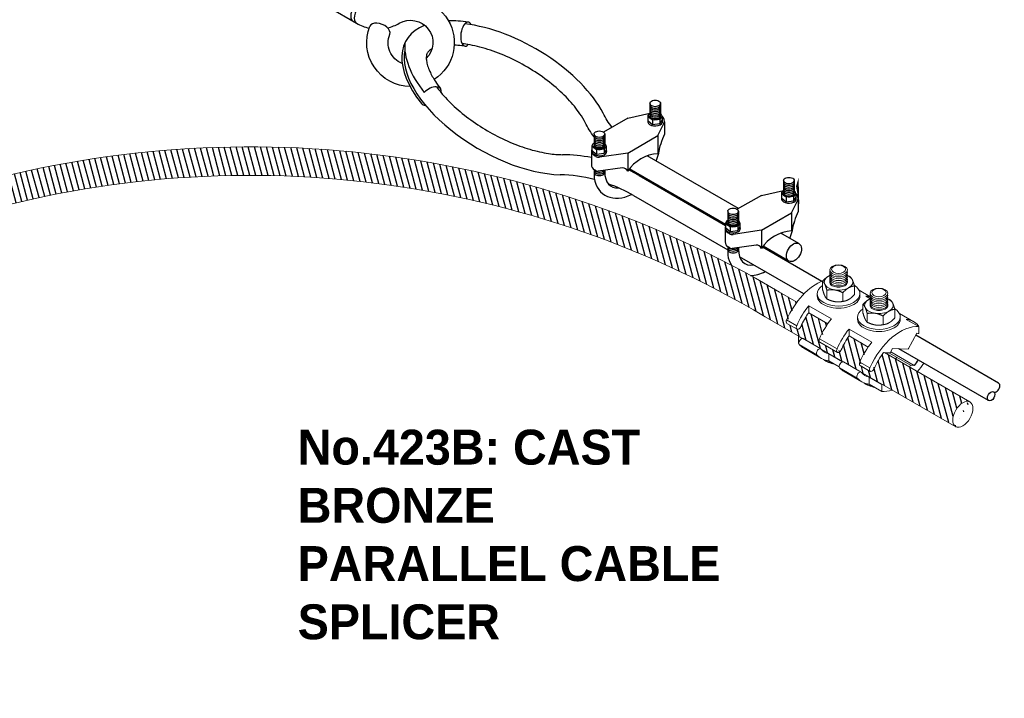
# Model space of a CAD drawing. Header units: inches. Extents: x 302 to 12790, y 497 to 13325.
# Tile 23 of 30: x 7360 to 7741, y 8885 to 9148. Entities that reach past the tile are written whole.
import ezdxf

# ---------------------------------------------------------------- set-up
doc = ezdxf.new("R2010")
doc.units = ezdxf.units.IN
doc.header["$MEASUREMENT"] = 0
doc.layers.add('BACKGROUND', color=30, linetype='Continuous')
doc.styles.add('CIBT', font='cityb___.ttf')

msp = doc.modelspace()

# ---------------------------------------------------------------- hatches: boundary and pattern name
h = msp.add_hatch()
h.set_pattern_fill('ANSI31,_O', color=256, scale=18, angle=240)
h.set_pattern_definition([(285, (-3448.4613, 5726.5216), (2.1733331, 0.58234285), [])])
edge = h.paths.add_edge_path()
edge.add_arc((7366.74662, 8952.43431), 133.23572, 107.5345085, 180)
edge.add_line((7233.5109, 8952.43431), (7233.5109, 8935.46843))
edge.add_line((7233.5109, 8935.46843), (7233.66204, 8935.17841))
edge.add_ellipse((7237.5996, 8944.91776), major_axis=(17.32251, 0), ratio=0.577350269, start_angle=256.8612845, end_angle=281.1097618)
edge.add_ellipse((7241.20316, 8934.32284), major_axis=(1.37891, 0), ratio=0.577350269, start_angle=0, end_angle=101.1097618, ccw=False)
edge.add_line((7242.58207, 8934.32284), (7242.58207, 8929.42178))
edge.add_ellipse((7241.20316, 8929.81935), major_axis=(1.37891, 0), ratio=0.577350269, start_angle=281.1097618, end_angle=360, ccw=False)
edge.add_ellipse((7237.5996, 8940.41427), major_axis=(-20.08032, 0), ratio=0.577350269, start_angle=81.9722652, end_angle=101.1097618, ccw=False)
edge.add_line((7234.79534, 8928.9345), (7234.79534, 8920.41219))
edge.add_ellipse((7237.5996, 8930.28142), major_axis=(-17.32251, 0), ratio=0.577350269, start_angle=80.6836362, end_angle=101.1097618)
edge.add_ellipse((7241.20316, 8919.6865), major_axis=(1.37891, 0), ratio=0.577350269, start_angle=0, end_angle=101.1097618, ccw=False)
edge.add_line((7242.58207, 8919.6865), (7242.58207, 8911.40782))
edge.add_ellipse((7241.20316, 8911.80539), major_axis=(1.37891, 0), ratio=0.577350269, start_angle=281.1097618, end_angle=360, ccw=False)
edge.add_ellipse((7237.5996, 8922.40032), major_axis=(-20.08032, 0), ratio=0.577350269, start_angle=81.9722652, end_angle=101.1097618, ccw=False)
edge.add_line((7234.79534, 8910.92055), (7234.79534, 8902.39823))
edge.add_ellipse((7237.5996, 8912.26747), major_axis=(-17.32251, 0), ratio=0.577350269, start_angle=80.6836362, end_angle=101.1097618)
edge.add_ellipse((7241.20316, 8901.67254), major_axis=(1.37891, 0), ratio=0.577350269, start_angle=0, end_angle=101.1097618, ccw=False)
edge.add_line((7242.58207, 8901.67254), (7242.58207, 8896.77149))
edge.add_ellipse((7241.20316, 8897.16905), major_axis=(1.37891, 0), ratio=0.577350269, start_angle=281.1097618, end_angle=360, ccw=False)
edge.add_ellipse((7237.5996, 8907.76398), major_axis=(-20.08032, 0), ratio=0.577350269, start_angle=78.2514218, end_angle=101.1097618, ccw=False)
edge.add_line((7233.5109, 8896.41348), (7233.5109, 8888.67118))
edge.add_ellipse((7239.02653, 8888.67118), major_axis=(-5.51562, 0), ratio=0.577350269, start_angle=0, end_angle=180)
edge.add_line((7244.54215, 8888.67118), (7244.54215, 8952.43431))
edge.add_arc((7366.74662, 8952.43431), 122.20447, 107.5243225, 180, ccw=False)
edge.add_arc((7449.19594, 8696.81799), 390.78731, 59.345761, 107.7668251, ccw=False)
edge.add_line((7648.4412, 9032.99658), (7721.74654, 8990.67372))
edge.add_ellipse((7724.84606, 8995.25311), major_axis=(2.75781, 4.77667), ratio=0.577350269, start_angle=0, end_angle=180)
edge.add_line((7726.98164, 9000.38903), (7694.5386, 9019.12002))
edge.add_line((7694.5386, 9019.12002), (7694.21187, 9019.13415))
edge.add_ellipse((7700.67761, 9010.85444), major_axis=(-8.66125, -15.00173), ratio=0.577350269, start_angle=256.8612845, end_angle=281.1097618)
edge.add_ellipse((7689.70035, 9013.03113), major_axis=(-0.68945, -1.19417), ratio=0.577350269, start_angle=0, end_angle=101.1097618, ccw=False)
edge.add_line((7689.0109, 9011.83696), (7684.76646, 9014.28749))
edge.add_ellipse((7685.80022, 9015.28287), major_axis=(-0.68945, -1.19417), ratio=0.577350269, start_angle=281.1097618, end_angle=360, ccw=False)
edge.add_ellipse((7696.77747, 9013.10618), major_axis=(10.04016, 17.39007), ratio=0.577350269, start_angle=81.9722652, end_angle=101.1097618, ccw=False)
edge.add_line((7688.23783, 9021.27463), (7680.85729, 9025.53579))
edge.add_ellipse((7688.00217, 9018.17261), major_axis=(8.66125, 15.00173), ratio=0.577350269, start_angle=80.6836362, end_angle=101.1097618)
edge.add_ellipse((7677.02491, 9020.3493), major_axis=(-0.68945, -1.19417), ratio=0.577350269, start_angle=0, end_angle=101.1097618, ccw=False)
edge.add_line((7676.33546, 9019.15513), (7669.16592, 9023.29447))
edge.add_ellipse((7670.19967, 9024.28985), major_axis=(-0.68945, -1.19417), ratio=0.577350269, start_angle=281.1097618, end_angle=360, ccw=False)
edge.add_ellipse((7681.17693, 9022.11316), major_axis=(10.04016, 17.39007), ratio=0.577350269, start_angle=81.9722652, end_angle=101.1097618, ccw=False)
edge.add_line((7672.63729, 9030.28161), (7665.25675, 9034.54277))
edge.add_ellipse((7672.40162, 9027.17959), major_axis=(8.66125, 15.00173), ratio=0.577350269, start_angle=80.6836362, end_angle=101.1097618)
edge.add_ellipse((7661.42437, 9029.35627), major_axis=(-0.68945, -1.19417), ratio=0.577350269, start_angle=0, end_angle=101.1097618, ccw=False)
edge.add_line((7660.73492, 9028.16211), (7656.49048, 9030.61263))
edge.add_ellipse((7657.52423, 9031.60802), major_axis=(-0.68945, -1.19417), ratio=0.577350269, start_angle=281.1097618, end_angle=360, ccw=False)
edge.add_ellipse((7668.50149, 9029.43133), major_axis=(10.04016, 17.39007), ratio=0.577350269, start_angle=78.2514218, end_angle=101.1097618, ccw=False)
edge.add_line((7660.71601, 9038.6475), (7654.01099, 9042.51865))
edge.add_arc((7449.19594, 8696.81799), 401.81856, 59.3548041, 107.7635451)

# ---------------------------------------------------------------- linework, layer by layer
at = {"color": 0, "linetype": 'Continuous', "lineweight": 0, "extrusion": (8.32667e-16, 0.816497, 0.57735)}
for p, q in [((7670.6374, 9046.77854), (7670.6374, 9043.40093)), ((7668.51584, 9041.04189), (7668.51584, 9041.88629)), ((7672.28579, 9043.22675), (7672.28579, 9039.84914)), ((7678.43767, 9042.27505), (7678.43767, 9038.89744)), ((7682.94116, 9044.87515), (7682.94116, 9041.49753)), ((7684.71449, 9043.2575), (7688.94255, 9040.81643)), ((7685.06271, 9041.04189), (7685.06271, 9041.88629)), ((7674.12022, 9039.09952), (7674.03921, 9039.12538)), ((7679.45834, 9039.09952), (7679.56672, 9039.13412)), ((7686.23794, 9037.77157), (7686.23794, 9034.39395)), ((7687.39277, 9040.96522), (7688.94255, 9040.07045)), ((7674.03205, 9032.15659), (7665.25675, 9037.22302)), ((7665.25675, 9037.22302), (7665.25675, 9034.54277)), ((7665.25675, 9034.54277), (7672.63729, 9030.28161)), ((7687.88633, 9034.21978), (7687.88633, 9030.84216)), ((7698.5417, 9035.86817), (7698.5417, 9032.49055)), ((7700.31504, 9034.25053), (7705.8426, 9031.05919)), ((7656.71485, 9031.76851), (7660.61499, 9029.51677)), ((7656.83478, 9030.41385), (7660.73492, 9028.16211)), ((7684.11638, 9032.03491), (7684.11638, 9032.87931)), ((7689.72076, 9030.09255), (7689.63975, 9030.11841)), ((7694.03821, 9033.26808), (7694.03821, 9029.89046)), ((7695.05888, 9030.09255), (7695.16726, 9030.12715)), ((7700.66326, 9032.03491), (7700.66326, 9032.87931)), ((7702.99331, 9031.95824), (7707.86848, 9029.14356)), ((7689.6326, 9023.14962), (7680.85729, 9028.21604)), ((7680.85729, 9028.21604), (7680.85729, 9025.53579)), ((7707.09044, 9026.60735), (7703.6606, 9020.41784)), ((7707.86848, 9029.14356), (7707.86848, 9026.45604)), ((7662.72417, 9024.55738), (7661.31061, 9025.3735)), ((7661.31061, 9025.3735), (7661.31061, 9022.68598)), ((7661.31061, 9022.68598), (7661.43119, 9022.61636)), ((7663.08886, 9024.50246), (7669.91409, 9020.5619)), ((7669.39029, 9024.45034), (7676.21553, 9020.50979)), ((7669.51022, 9023.09568), (7676.33546, 9019.15513)), ((7680.85729, 9025.53579), (7688.23783, 9021.27463)), ((7661.59002, 9022.2132), (7668.41526, 9018.27265)), ((7663.3365, 9020.77035), (7670.16173, 9016.8298)), ((7696.73286, 9019.02517), (7694.21187, 9019.13415)), ((7695.83709, 9019.06389), (7695.83709, 9018.37034)), ((7696.27848, 9019.04481), (7704.62235, 9014.22748)), ((7697.64861, 9020.67774), (7696.73286, 9019.02517)), ((7696.93995, 9019.39887), (7705.98957, 9014.17407)), ((7703.6606, 9020.41784), (7697.64861, 9020.67774)), ((7703.89563, 9020.84196), (7703.6606, 9020.41784)), ((7678.32472, 9015.5504), (7673.01102, 9018.61826)), ((7673.01102, 9018.61826), (7673.01102, 9015.93074)), ((7673.01102, 9015.93074), (7677.03173, 9013.60938)), ((7678.6894, 9015.49548), (7685.51464, 9011.55493)), ((7684.99084, 9015.44336), (7688.89097, 9013.19162)), ((7698.86952, 9016.61957), (7699.25967, 9017.32362)), ((7677.19056, 9013.20622), (7684.0158, 9009.26567)), ((7678.93704, 9011.76337), (7685.76228, 9007.82282)), ((7685.11076, 9014.0887), (7689.0109, 9011.83696)), ((7704.23221, 9013.52342), (7704.62235, 9014.22748)), ((7704.62235, 9014.22748), (7705.98649, 9014.16851)), ((7693.48673, 9006.7966), (7688.61156, 9009.61128)), ((7688.61156, 9009.61128), (7688.61156, 9006.92377)), ((7688.61156, 9006.92377), (7693.48673, 9004.10909)), ((7693.48673, 9004.10909), (7693.48673, 9006.7966))]:
    msp.add_line(p, q, dxfattribs=at)
at = {"ltscale": 3425}
for points in [[(7609.82757, 9114.77212, 0, 6.00383, 0), (7620.67778, 9125.62233, 0, 0, 0), (7659.36071, 9164.30526, 0, 0, 0), (7659.36071, 9249.37877, 0, 0, 0), (7659.36071, 9164.30526, 0, 0, 0), (7661.10753, 9095.903, 6.00383, 0, 0), (7660.34363, 9083.4399, 0, 0, 0)], [(7719.3125, 9020.76874, 0, 6.00383, 0), (7728.97002, 9030.42626, 0, 0, 0), (7747.164, 9048.62024, 0, 0, 0), (7771.38937, 9048.62024, 0, 0, 0)], [(7681.24529, 9011.39339, 0, 6.00383, 0), (7671.58777, 9001.73587, 0, 0, 0), (7653.39379, 8983.54189, 0, 0, 0), (7629.16843, 8983.54189, 0, 0, 0)]]:
    msp.add_lwpolyline(points, format="xyseb", dxfattribs=at)
at = {"color": 0, "linetype": 'Continuous', "lineweight": 0}
for points in [[(7233.5109, 8935.46843), (7233.5109, 8952.43431, -0.3271667), (7326.60534, 9079.47932, -0.214421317), (7654.01099, 9042.51865), (7660.71601, 9038.6475)], [(7244.54215, 8888.67118), (7244.54215, 8952.43431, -0.327215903), (7329.94956, 9068.96718, -0.21447756), (7648.4412, 9032.99658), (7722.08825, 8990.47644)]]:
    msp.add_lwpolyline(points, format="xyb", dxfattribs=at)
msp.add_lwpolyline([(7694.5386, 9019.12002), (7727.60388, 9000.02978)], dxfattribs=at)
for centre in [(7676.78928, 9024.63588), (7692.38982, 9015.6289)]:
    msp.add_arc(centre, 10.06602, 234.4371236, 260.5091295, dxfattribs=at)
for centre, major_axis in [((7676.78928, 9051.03904), (3.42945, 0)), ((7676.78928, 9051.31905), (2.74356, 0)), ((7692.38982, 9042.03206), (3.42945, 0)), ((7692.38982, 9042.31207), (2.74356, 0))]:
    msp.add_ellipse(centre, major_axis=major_axis, ratio=0.577350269, dxfattribs=at)
for centre, major_axis, start_param, end_param in [((7676.78928, 9050.339), (-3.42945, 0), -0.177710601, 3.319303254), ((7676.78928, 9049.63897), (-3.42945, 0), -0.177710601, 3.319303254), ((7676.78928, 9048.93894), (-3.42945, 0), -0.177710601, 3.319303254), ((7676.78928, 9048.2389), (-3.42945, 0), -0.177710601, 3.319303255), ((7676.78928, 9047.53887), (-3.42945, 0), -0.177710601, 3.319303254), ((7676.78928, 9046.83883), (-3.42945, 0), -0.177710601, 3.319303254), ((7676.78928, 9046.1388), (-3.42945, 0), -0.177710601, -0.022291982), ((7676.78928, 9046.1388), (-3.42945, 0), 3.163884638, 3.319303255), ((7692.38982, 9041.33202), (-3.42945, 0), -0.177710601, 3.319303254), ((7692.38982, 9040.63199), (-3.42945, 0), -0.177710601, 3.319303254), ((7692.38982, 9039.93196), (-3.42945, 0), -0.177710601, 3.319303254), ((7692.38982, 9039.23192), (-3.42945, 0), -0.177710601, 3.319303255), ((7692.38982, 9038.53189), (-3.42945, 0), -0.177710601, 3.319303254), ((7692.38982, 9037.83186), (-3.42945, 0), -0.177710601, 3.319303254), ((7692.38982, 9037.13182), (-3.42945, 0), -0.177710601, -0.022291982), ((7692.38982, 9037.13182), (-3.42945, 0), 3.163884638, 3.319303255), ((7724.84606, 8995.25311), (2.75781, 4.77667), 3.141592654, 6.283185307)]:
    msp.add_ellipse(centre, major_axis=major_axis, ratio=0.577350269, start_param=start_param, end_param=end_param, dxfattribs=at)
at = {"color": 0, "linetype": 'Continuous', "lineweight": 0, "extrusion": (-2.77556e-17, -4.80741e-17, -1)}
for centre, major_axis, start_param, end_param in [((7668.50149, 9029.43133), (10.04016, 17.39007), 4.518487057, 5.659414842), ((7700.67761, 9010.85444), (10.04016, 17.39007), 4.518487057, 6.028835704), ((7700.67761, 9022.39821), (-10.04016, -17.39007), 4.804669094, 5.011052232), ((7700.67761, 9022.39821), (-10.04016, -17.39007), 5.716339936, 6.028835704)]:
    msp.add_ellipse(centre, major_axis=major_axis, ratio=0.577350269, start_param=start_param, end_param=end_param, dxfattribs=at)
at = {"color": 0, "linetype": 'Continuous', "lineweight": 0, "extrusion": (-1.71752e-17, -1.11022e-16, -1)}
for centre, start_param, end_param in [((7676.78928, 9046.38978), 6.021385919, 7.068583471), ((7676.78928, 9046.38978), 4.974188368, 6.021385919), ((7676.78928, 9046.38978), 0.785398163, 0.895664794), ((7676.78928, 9046.38978), 2.24592786, 2.879793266), ((7676.78928, 9046.38978), 2.879793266, 3.926990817), ((7676.78928, 9046.38978), 3.926990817, 4.974188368), ((7676.78928, 9041.88629), 4.974188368, 5.217504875), ((7676.78928, 9041.88629), 4.207273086, 4.974188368), ((7692.38982, 9037.3828), 6.021385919, 7.068583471), ((7692.38982, 9037.3828), 0.785398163, 0.895664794), ((7692.38982, 9037.3828), 2.24592786, 2.879793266), ((7692.38982, 9037.3828), 2.879793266, 3.926990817), ((7692.38982, 9037.3828), 4.974188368, 6.021385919), ((7692.38982, 9037.3828), 3.926990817, 4.974188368), ((7692.38982, 9032.87931), 4.974188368, 5.217504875), ((7692.38982, 9032.87931), 4.207273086, 4.974188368)]:
    msp.add_ellipse(centre, major_axis=(-5.51562, 0), ratio=0.577350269, start_param=start_param, end_param=end_param, dxfattribs=at)
at = {"color": 0, "linetype": 'Continuous', "lineweight": 0, "extrusion": (-9.40937e-17, -1.11022e-16, -1)}
for centre, start_param, end_param in [((7676.78928, 9046.38978), 5.497787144, 6.419262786), ((7676.78928, 9046.38978), 3.005515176, 5.497787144), ((7692.38982, 9037.3828), 5.497787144, 6.419262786), ((7692.38982, 9037.3828), 3.005515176, 5.497787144)]:
    msp.add_ellipse(centre, major_axis=(-3.44727, 0), ratio=0.577350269, start_param=start_param, end_param=end_param, dxfattribs=at)
at = {"color": 0, "linetype": 'Continuous', "lineweight": 0, "extrusion": (-8.5465e-17, -5.55112e-17, -1)}
for centre, start_param, end_param in [((7676.78928, 9041.88629), 5.537407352, 10.157180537), ((7676.78928, 9041.04189), 0, 3.141592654), ((7692.38982, 9032.87931), 5.537407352, 10.157180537), ((7692.38982, 9032.03491), 0, 3.141592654)]:
    msp.add_ellipse(centre, major_axis=(8.27344, 0), ratio=0.577350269, start_param=start_param, end_param=end_param, dxfattribs=at)
at = {"color": 0, "linetype": 'Continuous', "lineweight": 0, "extrusion": (-3.51927e-17, -1.71978e-16, -1)}
for centre, major_axis, start_param, end_param in [((7680.2019, 9022.6761), (-10.04016, -17.39007), 2.88724305, 3.019323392), ((7672.40162, 9027.17959), (-10.04016, -17.39007), 1.376894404, 1.828898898), ((7681.17693, 9022.11316), (10.04016, 17.39007), 4.518487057, 4.970491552), ((7695.80244, 9013.66912), (-10.04016, -17.39007), 2.88724305, 3.335494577), ((7688.00217, 9018.17261), (-10.04016, -17.39007), 1.376894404, 1.828898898), ((7696.77747, 9013.10618), (10.04016, 17.39007), 4.518487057, 4.970491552), ((7673.37666, 9038.16042), (-10.04016, -17.39007), 0, 0.193901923), ((7680.2019, 9034.21986), (10.04016, 17.39007), 2.88724305, 3.335494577), ((7688.9772, 9029.15344), (-10.04016, -17.39007), 0, 0.193901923), ((7695.80244, 9025.21289), (10.04016, 17.39007), 2.88724305, 3.335494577)]:
    msp.add_ellipse(centre, major_axis=major_axis, ratio=0.577350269, start_param=start_param, end_param=end_param, dxfattribs=at)
at = {"color": 0, "linetype": 'Continuous', "lineweight": 0, "extrusion": (-3.14741e-17, -1.10026e-16, -1)}
for centre, major_axis, start_param, end_param in [((7672.40162, 9027.17959), (8.66125, 15.00173), 4.518487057, 4.874990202), ((7661.42437, 9029.35627), (-0.68945, -1.19417), 4.518487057, 7.660079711), ((7670.19967, 9024.28985), (-0.68945, -1.19417), 0, 1.376894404), ((7688.00217, 9018.17261), (8.66125, 15.00173), 4.518487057, 4.874990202), ((7677.02491, 9020.3493), (-0.68945, -1.19417), 4.518487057, 7.660079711), ((7685.80022, 9015.28287), (-0.68945, -1.19417), 0, 1.376894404)]:
    msp.add_ellipse(centre, major_axis=major_axis, ratio=0.577350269, start_param=start_param, end_param=end_param, dxfattribs=at)
at = {"color": 0, "linetype": 'Continuous', "lineweight": 0, "extrusion": (4.43555e-17, -8.97074e-17, -1)}
for centre, start_param, end_param in [((7657.52423, 9031.60802), 0, 1.376894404), ((7689.70035, 9013.03113), 4.518487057, 7.660079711)]:
    msp.add_ellipse(centre, major_axis=(-0.68945, -1.19417), ratio=0.577350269, start_param=start_param, end_param=end_param, dxfattribs=at)
at = {"color": 0, "linetype": 'Continuous', "lineweight": 0, "extrusion": (2.03185e-17, -7.58296e-17, -1)}
for centre, major_axis, start_param, end_param in [((7700.67761, 9010.85444), (8.66125, 15.00173), 6.048793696, 6.125215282), ((7668.50149, 9040.9751), (-8.66125, -15.00173), 6.07257477, 6.125215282), ((7700.67761, 9010.85444), (-8.66125, -15.00173), 1.376894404, 1.800110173), ((7700.67761, 9022.39821), (-8.66125, -15.00173), 6.07257477, 6.125215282), ((7724.84606, 8995.25311), (2.75781, 4.77667), 3.141592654, 6.283185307)]:
    msp.add_ellipse(centre, major_axis=major_axis, ratio=0.577350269, start_param=start_param, end_param=end_param, dxfattribs=at)
at = {"color": 0, "linetype": 'Continuous', "lineweight": 0, "extrusion": (-1.11556e-17, -1.85856e-16, -1)}
for centre, major_axis, start_param, end_param in [((7706.77969, 9028.52125), (0.68945, 1.19417), 0.193901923, 0.667056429), ((7662.3994, 9023.30829), (0.68945, 1.19417), 3.335494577, 6.283185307), ((7669.22464, 9019.36774), (-0.68945, -1.19417), 0.193901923, 3.335494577), ((7677.99995, 9014.30131), (0.68945, 1.19417), 3.335494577, 6.283185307), ((7684.82518, 9010.36076), (-0.68945, -1.19417), 0.193901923, 3.335494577)]:
    msp.add_ellipse(centre, major_axis=major_axis, ratio=0.577350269, start_param=start_param, end_param=end_param, dxfattribs=at)
at = {"color": 0, "linetype": 'Continuous', "lineweight": 0, "extrusion": (-8.69853e-17, -2.06174e-16, -1)}
for centre in [(7680.2019, 9034.21986), (7695.80244, 9025.21289)]:
    msp.add_ellipse(centre, major_axis=(-8.66125, -15.00173), ratio=0.577350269, start_param=6.125215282, end_param=6.47708723, dxfattribs=at)
at = {"color": 0, "linetype": 'Continuous', "lineweight": 0, "extrusion": (-1.37704e-16, -1.11022e-16, -1)}
for centre, start_param, end_param in [((7676.78928, 9019.23169), 5.497787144, 5.593679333), ((7676.78928, 9019.23169), 5.014228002, 5.497787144), ((7692.38982, 9010.22471), 5.497787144, 5.593679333), ((7692.38982, 9010.22471), 5.014228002, 5.497787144)]:
    msp.add_ellipse(centre, major_axis=(-7.58398, 0), ratio=0.577350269, start_param=start_param, end_param=end_param, dxfattribs=at)
at = {"color": 0, "linetype": 'Continuous', "lineweight": 0}
for points, weights in [([(7672.88914, 9048.64153), (7671.8441, 9048.03817), (7670.6374, 9046.77854)], [1, 1.0379548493, 1]), ([(7670.6374, 9046.77854), (7671.07908, 9046.38978), (7671.46159, 9045.56558)], [1, 1.0379548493, 1]), ([(7671.46159, 9045.56558), (7671.8441, 9044.74139), (7672.28579, 9043.22675)], [1, 1.0379548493, 1]), ([(7673.34201, 9048.87854), (7673.11482, 9048.77182), (7672.88914, 9048.64153)], [1.01258065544, 1.00795952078, 1]), ([(7681.29277, 9048.42694), (7680.74441, 9048.69903), (7680.23654, 9048.90056)], [1, 1.01231417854, 1.01663786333]), ([(7682.11696, 9047.21398), (7681.73445, 9048.03817), (7681.29277, 9048.42694)], [1, 1.0379548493, 1]), ([(7682.94116, 9044.87515), (7682.49947, 9046.38978), (7682.11696, 9047.21398)], [1, 1.0379548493, 1]), ([(7671.46159, 9041.0621), (7671.07908, 9041.88629), (7670.6374, 9043.40093)], [1, 1.0379548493, 1]), ([(7672.28579, 9043.22675), (7673.93418, 9043.53468), (7675.36173, 9043.31384)], [1, 1.0379548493, 1]), ([(7675.36173, 9043.31384), (7676.78928, 9043.093), (7678.43767, 9042.27505)], [1, 1.0379548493, 1]), ([(7678.43767, 9042.27505), (7679.64437, 9043.53468), (7680.68941, 9044.13804)], [1, 1.0379548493, 1]), ([(7680.68941, 9044.13804), (7681.73445, 9044.74139), (7682.94116, 9044.87515)], [1, 1.0379548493, 1]), ([(7672.28579, 9039.84914), (7671.8441, 9040.2379), (7671.46159, 9041.0621)], [1, 1.0379548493, 1]), ([(7675.36173, 9038.81035), (7673.93418, 9039.03119), (7672.28579, 9039.84914)], [1, 1.0379548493, 1]), ([(7678.43767, 9038.89744), (7676.78928, 9038.58951), (7675.36173, 9038.81035)], [1, 1.0379548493, 1]), ([(7680.68941, 9039.63455), (7679.64437, 9039.03119), (7678.43767, 9038.89744)], [1, 1.0379548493, 1]), ([(7682.94116, 9041.49753), (7681.73445, 9040.2379), (7680.68941, 9039.63455)], [1, 1.0379548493, 1]), ([(7688.48968, 9039.63455), (7687.44465, 9039.03119), (7686.23794, 9037.77157)], [1, 1.0379548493, 1]), ([(7686.23794, 9037.77157), (7686.67962, 9037.3828), (7687.06213, 9036.55861)], [1, 1.0379548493, 1]), ([(7688.94255, 9039.87156), (7688.71536, 9039.76484), (7688.48968, 9039.63455)], [1.01258065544, 1.00795952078, 1]), ([(7696.89331, 9039.41996), (7696.34495, 9039.69205), (7695.83709, 9039.89358)], [1, 1.01231417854, 1.01663786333]), ([(7697.7175, 9038.207), (7697.33499, 9039.03119), (7696.89331, 9039.41996)], [1, 1.0379548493, 1]), ([(7698.5417, 9035.86817), (7698.10001, 9037.3828), (7697.7175, 9038.207)], [1, 1.0379548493, 1]), ([(7687.06213, 9032.05512), (7686.67962, 9032.87931), (7686.23794, 9034.39395)], [1, 1.0379548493, 1]), ([(7687.06213, 9036.55861), (7687.44465, 9035.73441), (7687.88633, 9034.21978)], [1, 1.0379548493, 1]), ([(7687.88633, 9034.21978), (7689.53472, 9034.52771), (7690.96227, 9034.30686)], [1, 1.0379548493, 1]), ([(7690.96227, 9034.30686), (7692.38982, 9034.08602), (7694.03821, 9033.26808)], [1, 1.0379548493, 1]), ([(7694.03821, 9033.26808), (7695.24492, 9034.52771), (7696.28996, 9035.13106)], [1, 1.0379548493, 1]), ([(7696.28996, 9035.13106), (7697.33499, 9035.73441), (7698.5417, 9035.86817)], [1, 1.0379548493, 1]), ([(7687.88633, 9030.84216), (7687.44465, 9031.23092), (7687.06213, 9032.05512)], [1, 1.0379548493, 1]), ([(7690.96227, 9029.80337), (7689.53472, 9030.02422), (7687.88633, 9030.84216)], [1, 1.0379548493, 1]), ([(7696.28996, 9030.62757), (7695.24492, 9030.02422), (7694.03821, 9029.89046)], [1, 1.0379548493, 1]), ([(7698.5417, 9032.49055), (7697.33499, 9031.23092), (7696.28996, 9030.62757)], [1, 1.0379548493, 1]), ([(7694.03821, 9029.89046), (7692.38982, 9029.58253), (7690.96227, 9029.80337)], [1, 1.0379548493, 1])]:
    msp.add_rational_spline(points, weights, degree=2, dxfattribs=at)
at = {"color": 0, "linetype": 'Continuous'}
msp.add_open_spline([(7707.52464, 9016.30843), (7707.03788, 9015.56757), (7706.523, 9014.85148), (7705.98649, 9014.16851)], degree=3, dxfattribs=at)
at = {"layer": 'BACKGROUND', "ltscale": 3425}
for p, q in [((7603.83178, 9115.48462), (7603.83178, 9110.75971)), ((7607.96521, 9115.48462), (7607.96521, 9110.75971)), ((7595.25132, 9109.72391), (7603.83178, 9111.66749)), ((7603.02385, 9110.46584), (7603.02385, 9108.77837)), ((7608.53511, 9110.46584), (7608.53511, 9108.77837)), ((7595.25132, 9109.72391), (7585.92619, 9104.34005)), ((7604.80522, 9108.97763), (7604.80522, 9107.29016)), ((7606.94245, 9102.97404), (7609.23428, 9107.67095)), ((7607.728, 9109.34086), (7607.728, 9107.65339)), ((7609.44204, 9108.35743), (7609.44204, 9105.80394)), ((7582.23257, 9103.60417), (7582.23257, 9098.9555)), ((7586.36601, 9103.60417), (7586.36601, 9098.9555)), ((7595.25132, 9096.22416), (7606.94245, 9102.97404)), ((7606.94245, 9102.97404), (7606.94245, 9095.99919)), ((7609.44204, 9105.80394), (7609.44204, 9103.53963)), ((7581.42465, 9098.95048), (7581.42465, 9097.26301)), ((7586.9359, 9098.95048), (7586.9359, 9097.26301)), ((7606.94245, 9099.90368), (7606.94245, 9095.99919)), ((7581.2489, 9097.17013), (7581.2489, 9091.72954)), ((7582.88521, 9094.9264), (7582.37388, 9095.22161)), ((7583.20601, 9097.46228), (7583.20601, 9095.77481)), ((7595.25132, 9096.22416), (7584.33161, 9094.64803)), ((7586.1288, 9097.8255), (7586.1288, 9096.13803)), ((7595.25132, 9096.22416), (7595.25132, 9090.50639)), ((7595.25132, 9093.15381), (7595.25132, 9089.24931)), ((7582.23257, 9089.871), (7582.23257, 9086.59509)), ((7582.88704, 9089.48581), (7582.37571, 9089.78102)), ((7593.20117, 9090.49451), (7583.89918, 9089.1872)), ((7586.36601, 9089.53389), (7586.36601, 9088.98154)), ((7599.63331, 9087.57674), (7633.12014, 9068.24312)), ((7655.52726, 9085.63822), (7655.52726, 9080.91331)), ((7659.6607, 9085.63822), (7659.6607, 9080.91331)), ((7597.48759, 9079.83835), (7633.92806, 9058.79944)), ((7646.94681, 9079.87751), (7637.62168, 9074.49364)), ((7646.94681, 9079.87751), (7655.52726, 9081.82109)), ((7654.71934, 9080.61944), (7654.71934, 9078.93197)), ((7660.23059, 9080.61944), (7660.23059, 9078.93197)), ((7656.50071, 9079.13123), (7656.50071, 9077.44376)), ((7658.63794, 9073.12763), (7660.92977, 9077.82455)), ((7659.42349, 9079.49446), (7659.42349, 9077.80699)), ((7661.13753, 9078.51103), (7661.13753, 9075.95754)), ((7661.13753, 9075.95754), (7661.13753, 9073.69323)), ((7633.92806, 9073.75777), (7633.92806, 9069.1091)), ((7638.0615, 9073.75777), (7638.0615, 9069.1091)), ((7646.94681, 9066.37776), (7658.63794, 9073.12763)), ((7658.63794, 9073.12763), (7658.63794, 9066.15279)), ((7633.12014, 9069.10408), (7633.12014, 9067.41661)), ((7638.63139, 9069.10408), (7638.63139, 9067.41661)), ((7658.63794, 9070.05728), (7658.63794, 9066.15279)), ((7632.94439, 9067.32372), (7632.94439, 9061.88997)), ((7634.58069, 9065.07999), (7634.06937, 9065.3752)), ((7634.9015, 9067.61587), (7634.9015, 9065.9284)), ((7646.94681, 9066.37776), (7636.0271, 9064.80163)), ((7637.82428, 9067.9791), (7637.82428, 9066.29163)), ((7646.94681, 9066.37776), (7646.94681, 9060.65275)), ((7644.89666, 9060.6481), (7635.59467, 9059.34079)), ((7646.94681, 9063.3074), (7646.94681, 9059.40291)), ((7633.92806, 9060.02459), (7633.92806, 9056.74869)), ((7634.58252, 9059.6394), (7634.0712, 9059.93461)), ((7638.0615, 9059.68748), (7638.0615, 9059.13513)), ((7647.37723, 9060.01178), (7670.34392, 9046.75196))]:
    msp.add_line(p, q, dxfattribs=at)
at = {"layer": 'BACKGROUND', "ltscale": 3425, "extrusion": (8.32667e-16, 0.816497, 0.57735)}
msp.add_line((7663.39817, 9041.78486), (7638.53209, 9056.1413), dxfattribs=at)
at = {"layer": 'BACKGROUND', "ltscale": 3425}
for points in [[(7483.84529, 9159.76074), (7494.55946, 9153.57491, 0.267949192), (7502.82633, 9153.57491, -0.977192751), (7520.42047, 9124.6624, -0.973655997)], [(7479.71185, 9152.60141), (7490.42602, 9146.41558, 0.079814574), (7495.32691, 9144.54674, 0.079814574)], [(7511.11911, 9121.98951, -0.527979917), (7495.5855, 9145.23214)], [(7502.43531, 9144.6296, 0.073951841), (7506.95977, 9146.41558, -0.878311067), (7517.395, 9132.77359, -0.878311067)], [(7508.07602, 9130.87394, -0.414861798), (7503.25524, 9142.14728)], [(7589.15531, 9106.20438, -0.044454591), (7585.74608, 9111.60756)], [(7582.23257, 9102.49011, -0.037325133), (7578.82882, 9108.0587)]]:
    msp.add_lwpolyline(points, format="xyb", dxfattribs=at)
for points in [[(7608.53511, 9110.46584), (7607.728, 9109.34086), (7604.80522, 9108.97763), (7603.02385, 9110.46584)], [(7603.02385, 9108.77837), (7604.80522, 9107.29016), (7607.728, 9107.65339), (7608.53511, 9108.77837)], [(7586.9359, 9098.95048), (7586.1288, 9097.8255), (7583.20601, 9097.46228), (7581.42465, 9098.95048)], [(7581.42465, 9097.26301), (7583.20601, 9095.77481), (7586.1288, 9096.13803), (7586.9359, 9097.26301)], [(7638.0615, 9074.75992), (7602.78334, 9095.12777)], [(7633.12014, 9068.63559), (7595.88935, 9090.13079)], [(7660.23059, 9080.61944), (7659.42349, 9079.49446), (7656.50071, 9079.13123), (7654.71934, 9080.61944)], [(7654.71934, 9078.93197), (7656.50071, 9077.44376), (7659.42349, 9077.80699), (7660.23059, 9078.93197)], [(7638.63139, 9069.10408), (7637.82428, 9067.9791), (7634.9015, 9067.61587), (7633.12014, 9069.10408)], [(7633.12014, 9067.41661), (7634.9015, 9065.9284), (7637.82428, 9066.29163), (7638.63139, 9067.41661)], [(7661.48049, 9061.23896), (7654.47883, 9065.28137)], [(7657.59324, 9054.50604), (7647.58484, 9060.28439)], [(7738.69103, 9007.29173), (7706.64081, 9025.79594)], [(7734.80377, 9000.55881), (7700.14359, 9020.56988)]]:
    msp.add_lwpolyline(points, dxfattribs=at)
for centre, radius, start, end in [((7604.60294, 9110.94746), 1.38998, 175.7408325, 236.2624517), ((7607.2122, 9108.65762), 2.24996, 333.9902475, 53.98941), ((7605.8612, 9112.60482), 3.46934, 234.1831414, 276.7105511), ((7606.1639, 9112.02796), 2.87055, 272.0504399, 315.608576), ((7655.07121, 9084.22944), 49.54699, 157.0619935, 166.2581814), ((7569.63331, 9035.61522), 60, 78.837447, 89.6086429), ((7583.49886, 9097.17013), 2.24996, 157.2039886, 240), ((7584.262, 9101.08946), 3.46934, 234.1831414, 276.7105511), ((7584.01019, 9096.87492), 2.24996, 240, 278.2132107), ((7584.5647, 9100.5126), 2.87055, 272.0504399, 315.608576), ((7607.97466, 9080.7116), 15.3224, 93.8627189, 146.1372811), ((7583.50668, 9091.73512), 2.25778, 180.141533, 239.939185), ((7567.48759, 9027.87683), 60, 75.6531398, 88.4133946), ((7584.01202, 9091.43433), 2.24996, 240, 267.1254491), ((7593.36591, 9088.45541), 2.04574, 22.8347491, 94.6190528), ((7569.63331, 9035.61522), 60, 60, 64.7247788), ((7573.83215, 9051.9266), 43.77451, 60, 60.0569294), ((7567.48759, 9027.87683), 60, 60, 70.2847586), ((7656.29843, 9081.10105), 1.38998, 175.7408325, 236.2624517), ((7657.55669, 9082.75842), 3.46934, 234.1831414, 276.7105511), ((7657.85939, 9082.18155), 2.87055, 272.0504399, 315.608576), ((7658.90769, 9078.81121), 2.24996, 333.9902475, 53.98941), ((7706.76669, 9054.38304), 49.54699, 157.0619935, 166.2581814), ((7635.19435, 9067.32372), 2.24996, 157.2039886, 240), ((7634.69922, 9069.58569), 1.38998, 175.7408325, 236.2624517), ((7635.95749, 9071.24306), 3.46934, 234.1831414, 276.7105511), ((7636.26019, 9070.66619), 2.87055, 272.0504399, 315.608576), ((7635.70567, 9067.02851), 2.24996, 240, 278.2132107), ((7659.67015, 9050.86519), 15.3224, 93.8627189, 146.1372811), ((7635.2012, 9061.88815), 2.25681, 179.953783, 239.9532563), ((7645.0614, 9058.60901), 2.04574, 22.8347491, 94.6190528), ((7635.7075, 9061.58792), 2.24996, 240, 267.1254491)]:
    msp.add_arc(centre, radius, start, end, dxfattribs=at)
for centre, major_axis, ratio, start_param, end_param in [((7491.07406, 9150.81432), (2.06672, 3.57966), 0.577350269, 0, 3.141592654), ((7492.40199, 9150.04764), (2.06672, 3.57966), 0.577350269, 0, 3.141592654), ((7499.42037, 9143.68971), (3.83487, -1.54243), 0.599406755, 0, 3.141592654), ((7548.69938, 9117.17969), (39.11077, -22.58409), 0.511349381, 9.040277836, 10.3305299), ((7548.69938, 9117.17969), (39.11077, -22.58409), 0.511349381, 8.519104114, 8.732095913), ((7532.98263, 9142.20268), (-0.66604, -4.65115), 0.469122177, 2.53752757, 6.871337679), ((7548.69805, 9117.18047), (38.30162, -22.11345), 0.503527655, 0.662500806, 2.277643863), ((7549.8328, 9121.40966), (39.11077, -22.58409), 0.511349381, 9.653549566, 10.3305299), ((7548.69805, 9117.18047), (38.30162, -22.11345), 0.503527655, 3.300743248, 5.53364682), ((7519.1712, 9118.28022), (3.69413, 2.90124), 0.578148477, 5.698149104, 8.110814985), ((7519.1712, 9118.28022), (3.69413, 2.90124), 0.578148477, 3.141592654, 3.747674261), ((7605.89849, 9115.48462), (-2.06672, 0), 0.577350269, 0, 3.141592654), ((7605.89849, 9114.80964), (-2.06672, 0), 0.577350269, 0, 3.141592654), ((7605.89849, 9114.13465), (-2.06672, 0), 0.577350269, 0, 3.141592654), ((7605.77948, 9110.46584), (-2.75563, 0), 0.577350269, -0.785817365, 0), ((7605.89849, 9113.45966), (-2.06672, 0), 0.577350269, 0, 3.141592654), ((7605.89849, 9112.78467), (-2.06672, 0), 0.577350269, 0, 3.141592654), ((7605.89849, 9112.10968), (-2.06672, 0), 0.577350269, 0, 3.141592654), ((7605.89849, 9111.4347), (-2.06672, 0), 0.577350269, 0, 3.141592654), ((7605.89849, 9110.75971), (-2.06672, 0), 0.577350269, 0, 3.141592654), ((7605.89849, 9110.69818), (-2.06672, 0), 0.577350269, 0, 3.141592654), ((7605.77948, 9110.46584), (-2.75563, 0), 0.577350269, 3.141592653, 3.796359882), ((7605.89849, 9108.36966), (-2.86869, 0), 0.577350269, -0.212748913, 3.546599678), ((7584.29929, 9103.60417), (-2.06672, 0), 0.577350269, 0, 3.141592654), ((7584.29929, 9102.92919), (-2.06672, 0), 0.577350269, 0, 3.141592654), ((7584.18027, 9098.95048), (-2.75563, 0), 0.577350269, -0.785817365, 0), ((7584.29929, 9102.2542), (-2.06672, 0), 0.577350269, 0, 3.141592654), ((7584.29929, 9101.57921), (-2.06672, 0), 0.577350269, 0, 3.141592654), ((7584.29929, 9100.90422), (-2.06672, 0), 0.577350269, 0, 3.141592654), ((7584.29929, 9100.22924), (-2.06672, 0), 0.577350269, 0, 3.141592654), ((7584.29929, 9099.55425), (-2.06672, 0), 0.577350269, 0, 3.141592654), ((7584.29929, 9099.18282), (-2.06672, 0), 0.577350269, 0, 3.141592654), ((7584.18027, 9098.95048), (-2.75563, 0), 0.577350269, 3.141592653, 3.796359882), ((7595.09889, 9094.02347), (9.09786, 15.75796), 0.577350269, 4.97926589, 5.346838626), ((7584.29929, 9096.8543), (-2.86869, 0), 0.577350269, -0.212748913, 3.546599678), ((7595.09889, 9094.02347), (6.17508, 10.69555), 0.577350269, 5.111439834, 5.148007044), ((7584.29929, 9089.39337), (-2.06672, 0), 0.577350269, 0, 3.141592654), ((7584.29929, 9088.71838), (-2.06672, 0), 0.577350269, 0, 3.141592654), ((7584.29929, 9090.06836), (-2.06672, 0), 0.577350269, 0.186572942, 2.643829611), ((7595.09889, 9094.02347), (6.17508, 10.69555), 0.577350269, 2.35619449, 3.527732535), ((7595.09889, 9094.02347), (8.76066, 13.97488), 0.696603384, 2.491327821, 3.999460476), ((7657.59398, 9085.63822), (-2.06672, 0), 0.577350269, 0, 3.141592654), ((7657.59398, 9084.96323), (-2.06672, 0), 0.577350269, 0, 3.141592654), ((7657.59398, 9084.28824), (-2.06672, 0), 0.577350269, 0, 3.141592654), ((7657.59398, 9083.61326), (-2.06672, 0), 0.577350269, 0, 3.141592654), ((7657.47497, 9080.61944), (-2.75563, 0), 0.577350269, -0.785817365, 0), ((7657.59398, 9082.93827), (-2.06672, 0), 0.577350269, 0, 3.141592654), ((7657.59398, 9082.26328), (-2.06672, 0), 0.577350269, 0, 3.141592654), ((7657.59398, 9081.58829), (-2.06672, 0), 0.577350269, 0, 3.141592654), ((7657.59398, 9080.91331), (-2.06672, 0), 0.577350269, 0, 3.141592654), ((7657.59398, 9080.85177), (-2.06672, 0), 0.577350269, 0, 3.141592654), ((7657.47497, 9080.61944), (-2.75563, 0), 0.577350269, 3.141592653, 3.796359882), ((7657.59398, 9078.52325), (-2.86869, 0), 0.577350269, -0.212748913, 3.546599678), ((7635.99478, 9073.75777), (-2.06672, 0), 0.577350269, 0, 3.141592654), ((7635.99478, 9073.08278), (-2.06672, 0), 0.577350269, 0, 3.141592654), ((7635.99478, 9072.4078), (-2.06672, 0), 0.577350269, 0, 3.141592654), ((7635.87576, 9069.10408), (-2.75563, 0), 0.577350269, -0.785817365, 0), ((7635.99478, 9071.73281), (-2.06672, 0), 0.577350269, 0, 3.141592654), ((7635.99478, 9071.05782), (-2.06672, 0), 0.577350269, 0, 3.141592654), ((7635.99478, 9070.38283), (-2.06672, 0), 0.577350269, 0, 3.141592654), ((7635.99478, 9069.70784), (-2.06672, 0), 0.577350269, 0, 3.141592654), ((7635.99478, 9069.33641), (-2.06672, 0), 0.577350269, 0, 3.141592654), ((7635.87576, 9069.10408), (-2.75563, 0), 0.577350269, 3.141592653, 3.796359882), ((7646.79438, 9064.17706), (9.09786, 15.75796), 0.577350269, 4.97926589, 5.346838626), ((7635.99478, 9067.00789), (-2.86869, 0), 0.577350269, -0.212748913, 3.546599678), ((7646.79438, 9064.17706), (6.17508, 10.69555), 0.577350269, 5.111439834, 5.148007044), ((7635.99478, 9059.54697), (-2.06672, 0), 0.577350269, 0, 3.141592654), ((7635.99478, 9058.87198), (-2.06672, 0), 0.577350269, 0, 3.141592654), ((7635.99478, 9060.22196), (-2.06672, 0), 0.577350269, 0.186572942, 2.643829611), ((7646.79438, 9064.17706), (6.17508, 10.69555), 0.577350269, 2.35619449, 3.597208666), ((7646.79438, 9064.17706), (6.17508, 10.69555), 0.577350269, 4.440570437, 4.469031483), ((7646.79438, 9064.17706), (8.76066, 13.97488), 0.696603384, 2.491327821, 2.814490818), ((7646.79438, 9064.17706), (8.76066, 13.97488), 0.696603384, 4.535237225, 4.556237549), ((7646.79438, 9064.17706), (8.76066, 13.97488), 0.696603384, 3.563141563, 3.9999749), ((7737.71922, 9005.6085), (-0.97181, -1.68323), 0.638203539, 0, 3.141592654)]:
    msp.add_ellipse(centre, major_axis=major_axis, ratio=ratio, start_param=start_param, end_param=end_param, dxfattribs=at)
at = {"layer": 'BACKGROUND', "ltscale": 3425, "extrusion": (0, 0, -1)}
for centre in [(7605.89849, 9115.48462), (7584.29929, 9103.60417), (7657.59398, 9085.63822), (7635.99478, 9073.75777)]:
    msp.add_ellipse(centre, major_axis=(-2.06672, 0), ratio=0.577350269, start_param=0, end_param=3.141592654, dxfattribs=at)
at = {"layer": 'BACKGROUND', "ltscale": 3425}
for centre, major_axis in [((7659.53687, 9057.8725), (-1.94363, -3.36646)), ((7735.77559, 9002.24204), (-0.97181, -1.68323))]:
    msp.add_ellipse(centre, major_axis=major_axis, ratio=0.638203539, dxfattribs=at)
for points, knots in [([(7532.31658, 9137.55152), (7531.90366, 9137.61053), (7531.49662, 9137.6627), (7530.08213, 9137.8228), (7529.10989, 9137.89388), (7528.18783, 9137.9246)], [2.243811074, 2.243811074, 2.243811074, 2.243811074, 2.2839442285, 2.2839442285, 2.3855012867, 2.3855012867, 2.3855012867, 2.3855012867]), ([(7578.82882, 9108.0587), (7578.27389, 9109.14034), (7577.59322, 9110.2834), (7575.52211, 9113.31976), (7573.94802, 9115.2635), (7570.27589, 9119.14024), (7568.17868, 9121.07355), (7563.5926, 9124.78262), (7561.10408, 9126.5585), (7555.89257, 9129.83247), (7553.16979, 9131.3305), (7547.66421, 9133.95455), (7544.88156, 9135.08037), (7539.44307, 9136.89587), (7536.78731, 9137.58506), (7533.23684, 9138.23838), (7532.20962, 9138.39124), (7531.21906, 9138.50414)], [0.662500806, 0.662500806, 0.662500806, 0.662500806, 0.807953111, 0.807953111, 1.037567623, 1.037567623, 1.267182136, 1.267182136, 1.496796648, 1.496796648, 1.726411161, 1.726411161, 1.956025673, 1.956025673, 2.185640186, 2.185640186, 2.282878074, 2.282878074, 2.282878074, 2.282878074]), ([(7519.61525, 9136.53118), (7519.3805, 9136.41008), (7519.1747, 9136.28852), (7518.72664, 9135.99202), (7518.51773, 9135.82187), (7518.18493, 9135.50277), (7518.05676, 9135.35061), (7517.87478, 9135.09269), (7517.8096, 9134.98256), (7517.65649, 9134.67325), (7517.57927, 9134.47122), (7517.45448, 9133.95263), (7517.40655, 9133.6349), (7517.38063, 9132.85371), (7517.403, 9132.38777), (7517.56036, 9131.30498), (7517.69531, 9130.69005), (7518.10845, 9129.33071), (7518.38549, 9128.58811), (7519.28772, 9126.5792), (7520.01914, 9125.24737), (7521.50922, 9122.98337), (7522.15342, 9122.08886), (7522.86533, 9121.18147)], [2.828804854, 2.828804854, 2.828804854, 2.828804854, 2.895634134, 2.895634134, 2.99608573, 2.99608573, 3.096537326, 3.096537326, 3.173110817, 3.173110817, 3.288630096, 3.288630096, 3.404149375, 3.404149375, 3.519668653, 3.519668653, 3.635187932, 3.635187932, 3.750707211, 3.750707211, 3.928412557, 3.928412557, 4.03938472, 4.03938472, 4.03938472, 4.03938472]), ([(7521.32812, 9121.87821), (7521.8467, 9121.16754), (7522.40737, 9120.44704), (7524.51194, 9117.90846), (7526.26749, 9116.06613), (7530.18763, 9112.45902), (7532.35185, 9110.6941), (7536.9681, 9107.35371), (7539.41994, 9105.77824), (7544.47357, 9102.90846), (7547.07522, 9101.61423), (7552.27868, 9099.37732), (7554.88039, 9098.43483), (7559.92535, 9096.94625), (7562.36854, 9096.40061), (7566.58081, 9095.76846), (7568.39553, 9095.62507), (7570.04314, 9095.61382)], [3.991299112, 3.991299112, 3.991299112, 3.991299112, 4.077767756, 4.077767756, 4.294036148, 4.294036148, 4.510304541, 4.510304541, 4.726572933, 4.726572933, 4.942841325, 4.942841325, 5.159109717, 5.159109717, 5.375378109, 5.375378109, 5.558462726, 5.558462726, 5.558462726, 5.558462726]), ([(7582.19657, 9099.18282), (7582.19657, 9099.08417), (7582.21703, 9098.98054), (7582.3071, 9098.77391), (7582.3768, 9098.67095), (7582.65864, 9098.38072), (7582.94758, 9098.21456), (7583.6074, 9098.00098), (7583.97127, 9097.9536), (7584.62731, 9097.9536), (7584.99117, 9098.00098), (7585.651, 9098.21456), (7585.93994, 9098.38072), (7586.22178, 9098.67095), (7586.29148, 9098.77391), (7586.34789, 9098.90333), (7586.3577, 9098.92945), (7586.36601, 9098.9555)], [0, 0, 0, 0, 0.261799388, 0.261799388, 0.523598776, 0.523598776, 1.047197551, 1.047197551, 1.570796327, 1.570796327, 2.094395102, 2.094395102, 2.617993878, 2.617993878, 2.879793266, 2.879793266, 2.945933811, 2.945933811, 2.945933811, 2.945933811]), ([(7633.89206, 9069.33641), (7633.89206, 9069.23777), (7633.91252, 9069.13414), (7634.00258, 9068.92751), (7634.07229, 9068.82454), (7634.35413, 9068.53431), (7634.64307, 9068.36816), (7635.30289, 9068.15457), (7635.66676, 9068.10719), (7636.3228, 9068.10719), (7636.68666, 9068.15457), (7637.34649, 9068.36816), (7637.63543, 9068.53431), (7637.91727, 9068.82454), (7637.98697, 9068.92751), (7638.04338, 9069.05692), (7638.05319, 9069.08304), (7638.0615, 9069.1091)], [0, 0, 0, 0, 0.261799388, 0.261799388, 0.523598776, 0.523598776, 1.047197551, 1.047197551, 1.570796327, 1.570796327, 2.094395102, 2.094395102, 2.617993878, 2.617993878, 2.879793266, 2.879793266, 2.945933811, 2.945933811, 2.945933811, 2.945933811])]:
    msp.add_open_spline(points, degree=3, knots=knots, dxfattribs=at)

# ---------------------------------------------------------------- texts
at = {"insert": (7467.66593, 8989.31608), "char_height": 13.5, "width": 170.0414944, "attachment_point": 1, "style": 'CIBT'}
msp.add_mtext('No.423B: CAST BRONZE PARALLEL CABLE SPLICER', dxfattribs=at)

doc.saveas('drawing.dxf')
